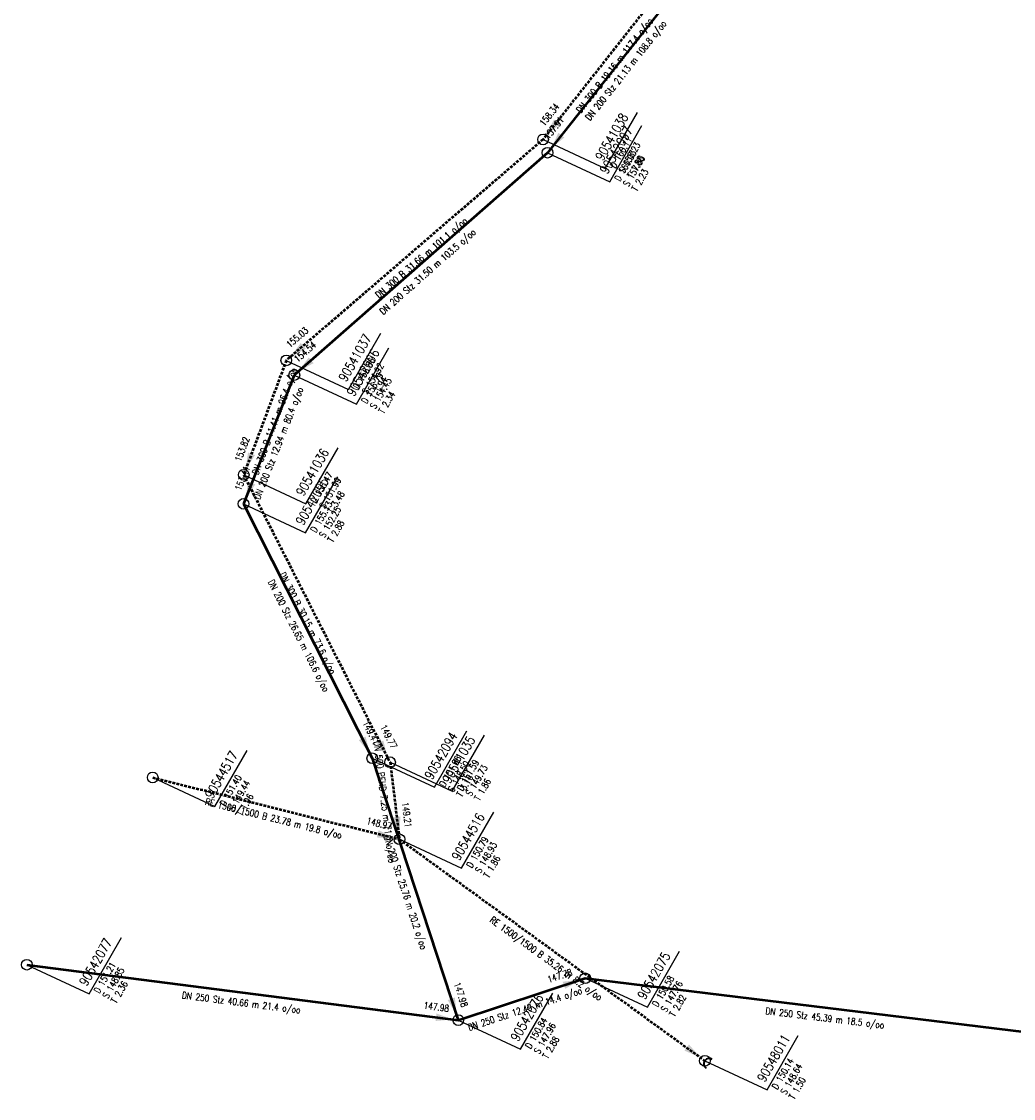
# Model space of a CAD drawing. Header units: metres. Extents: x 3490368 to 3491379, y 5753988 to 5755037.
# Tile 1 of 29: x 3490368 to 3490461, y 5754107 to 5754208. Entities that reach past the tile are written whole.
import ezdxf
from ezdxf.enums import TextEntityAlignment as Align

# ---------------------------------------------------------------- set-up
doc = ezdxf.new("R2010")
doc.units = ezdxf.units.M
doc.linetypes.add('E-Kanalnetz-250-01$0$STRICHLINIE', pattern=[19.05, 12.7, -6.35])
doc.layers.add('E-Kanalnetz-250-01$0$0-Ausmuendung', color=100, linetype='Continuous', lineweight=35)
doc.layers.add('E-Kanalnetz-250-01$0$HALTUNG', color=7, linetype='Continuous', lineweight=50)
for name, color, linetype in [('E-Kanalnetz-250-01$0$HALTUNG_TEXT_1', 7, 'Continuous'), ('E-Kanalnetz-250-01$0$HALTUNG_TEXT_3', 7, 'Continuous'), ('E-Kanalnetz-250-01$0$HALTUNG_TEXT_6', 7, 'Continuous'), ('E-Kanalnetz-250-01$0$SCHACHT', 7, 'Continuous'), ('E-Kanalnetz-250-01$0$SCHACHT_TEXT', 7, 'Continuous'), ('E-Kanalnetz-250-01$0$SCHACHT_TEXT_1', 7, 'Continuous'), ('E-Kanalnetz-250-01$0$SCHACHT_TEXT_2', 7, 'Continuous')]:
    doc.layers.add(name, color=color, linetype=linetype)
doc.styles.add('E-Kanalnetz-250-01$0$HALTUNG', font='ROMANS.shx')
doc.styles.add('E-Kanalnetz-250-01$0$SCHACHT', font='ROMANS.shx')

msp = doc.modelspace()

# ---------------------------------------------------------------- linework, layer by layer
at = {"layer": 'E-Kanalnetz-250-01$0$0-Ausmuendung', "ltscale": 0.02}
msp.add_arc((3490432.12, 5754110.54, 148.97), 0.5, 54.0562, 234.0562, dxfattribs=at)
at = {"layer": 'E-Kanalnetz-250-01$0$HALTUNG', "color": 7, "linetype": 'E-Kanalnetz-250-01$0$STRICHLINIE', "ltscale": 0.02}
for p, q in [((3490428.44, 5754211.99, 160.59), (3490416.59, 5754196.94, 158.34)), ((3490416.59, 5754196.94, 158.23), (3490392.59, 5754176.29, 155.03)), ((3490392.59, 5754176.29, 154.92), (3490388.61, 5754165.6, 153.82)), ((3490388.61, 5754165.6, 151.99), (3490402.29, 5754138.73, 149.77)), ((3490402.29, 5754138.73, 149.73), (3490403.17, 5754131.53, 149.21)), ((3490380.1, 5754137.31, 149.44), (3490403.17, 5754131.53, 148.97)), ((3490403.17, 5754131.53, 148.93), (3490431.72, 5754110.83, 148.64))]:
    msp.add_line(p, q, dxfattribs=at)
at = {"layer": 'E-Kanalnetz-250-01$0$HALTUNG', "color": 7, "linetype": 'Continuous', "ltscale": 0.02}
for p, q in [((3490430.14, 5754212.26, 160.21), (3490417.01, 5754195.7, 157.91)), ((3490417.01, 5754195.7, 157.8), (3490393.34, 5754174.92, 154.54)), ((3490393.34, 5754174.92, 154.45), (3490388.59, 5754162.88, 153.41)), ((3490388.59, 5754162.88, 152.25), (3490400.63, 5754139.1, 149.41)), ((3490400.63, 5754139.1, 148.5), (3490408.67, 5754114.63, 147.98)), ((3490368.34, 5754119.81, 148.85), (3490408.67, 5754114.63, 147.98)), ((3490408.67, 5754114.63, 147.96), (3490420.53, 5754118.54, 147.78)), ((3490420.53, 5754118.54, 147.76), (3490465.58, 5754113.03, 146.92))]:
    msp.add_line(p, q, dxfattribs=at)
at = {"layer": 'E-Kanalnetz-250-01$0$HALTUNG_TEXT_1', "color": 7}
for points in [[(3490417.88, 5754198.58, 158.4), (3490417.6, 5754198.8, 158.4), (3490418.16, 5754198.36, 158.4), (3490416.9, 5754197.33, 158.4)], [(3490418.31, 5754197.34, 157.96), (3490418.03, 5754197.56, 157.96), (3490418.58, 5754197.12, 157.96), (3490417.32, 5754196.09, 157.96)], [(3490394.17, 5754177.65, 155.08), (3490393.94, 5754177.92, 155.08), (3490394.41, 5754177.38, 155.08), (3490392.97, 5754176.61, 155.08)], [(3490394.91, 5754176.3, 154.59), (3490394.68, 5754176.56, 154.59), (3490395.14, 5754176.03, 154.59), (3490393.71, 5754175.25, 154.59)], [(3490389.34, 5754167.56, 153.87), (3490389.01, 5754167.68, 153.87), (3490389.67, 5754167.44, 153.87), (3490388.78, 5754166.07, 153.87)], [(3490389.36, 5754164.83, 153.45), (3490389.03, 5754164.96, 153.45), (3490389.69, 5754164.7, 153.45), (3490388.77, 5754163.34, 153.45)], [(3490399.69, 5754140.96, 149.46), (3490399.37, 5754140.8, 149.46), (3490400, 5754141.12, 149.46), (3490400.41, 5754139.54, 149.46)], [(3490401.34, 5754140.6, 149.81), (3490401.02, 5754140.44, 149.81), (3490401.66, 5754140.76, 149.81), (3490402.06, 5754139.17, 149.81)], [(3490402.92, 5754133.61, 149.25), (3490402.56, 5754133.57, 149.25), (3490403.27, 5754133.65, 149.25), (3490403.11, 5754132.03, 149.25)], [(3490401.13, 5754132.04, 148.98), (3490401.05, 5754131.7, 148.98), (3490401.22, 5754132.38, 148.98), (3490402.69, 5754131.65, 148.98)], [(3490418.54, 5754117.88, 147.79), (3490418.65, 5754117.55, 147.79), (3490418.42, 5754118.22, 147.79), (3490420.06, 5754118.38, 147.79)], [(3490408.01, 5754116.62, 147.99), (3490407.68, 5754116.51, 147.99), (3490408.35, 5754116.74, 147.99), (3490408.51, 5754115.1, 147.99)], [(3490406.59, 5754114.9, 147.99), (3490406.54, 5754114.55, 147.99), (3490406.63, 5754115.25, 147.99), (3490408.17, 5754114.69, 147.99)], [(3490430.02, 5754112.06, 148.64), (3490429.81, 5754111.78, 148.64), (3490430.23, 5754112.35, 148.64), (3490431.32, 5754111.12, 148.64)]]:
    msp.add_solid(points, dxfattribs=at)
at = {"layer": 'E-Kanalnetz-250-01$0$SCHACHT', "ltscale": 0.02}
for centre in [(3490416.59, 5754196.94, 160.11), (3490417.01, 5754195.7, 160.03), (3490392.59, 5754176.29, 156.86), (3490393.34, 5754174.92, 156.79), (3490388.61, 5754165.6, 155.47), (3490388.59, 5754162.88, 155.13), (3490400.63, 5754139.1, 151.66), (3490402.29, 5754138.73, 151.59), (3490380.1, 5754137.31, 151.4), (3490403.17, 5754131.53, 150.79), (3490368.34, 5754119.81, 151.21), (3490420.53, 5754118.54, 150.58), (3490408.67, 5754114.63, 150.84)]:
    msp.add_circle(centre, 0.5, dxfattribs=at)
at = {"layer": 'E-Kanalnetz-250-01$0$SCHACHT', "color": 100, "ltscale": 0.02}
msp.add_circle((3490431.72, 5754110.83, 150.14), 0.5, dxfattribs=at)
at = {"layer": 'E-Kanalnetz-250-01$0$SCHACHT_TEXT', "ltscale": 0.02}
for p, q in [((3490416.59, 5754196.94, 160.11), (3490416.59, 5754196.94, 158.23)), ((3490417.01, 5754195.7, 160.03), (3490417.01, 5754195.7, 157.8)), ((3490392.59, 5754176.29, 156.86), (3490392.59, 5754176.29, 154.92)), ((3490393.34, 5754174.92, 156.79), (3490393.34, 5754174.92, 154.45)), ((3490388.61, 5754165.6, 155.47), (3490388.61, 5754165.6, 151.99)), ((3490388.59, 5754162.88, 155.13), (3490388.59, 5754162.88, 152.25)), ((3490400.63, 5754139.1, 151.66), (3490400.63, 5754139.1, 148.5)), ((3490402.29, 5754138.73, 151.59), (3490402.29, 5754138.73, 149.73)), ((3490380.1, 5754137.31, 151.4), (3490380.1, 5754137.31, 149.44)), ((3490403.17, 5754131.53, 150.79), (3490403.17, 5754131.53, 148.93)), ((3490368.34, 5754119.81, 151.21), (3490368.34, 5754119.81, 148.85)), ((3490420.53, 5754118.54, 150.58), (3490420.53, 5754118.54, 147.76)), ((3490408.67, 5754114.63, 150.84), (3490408.67, 5754114.63, 147.96)), ((3490431.72, 5754110.83, 150.14), (3490431.72, 5754110.83, 148.64))]:
    msp.add_line(p, q, dxfattribs=at)
at = {"layer": 'E-Kanalnetz-250-01$0$SCHACHT_TEXT'}
for points in [[(3490416.59, 5754196.94), (3490422.4, 5754194.23), (3490425.42, 5754199.47)], [(3490417.01, 5754195.7), (3490422.82, 5754192.99), (3490425.84, 5754198.23)], [(3490392.59, 5754176.29), (3490398.4, 5754173.58), (3490401.42, 5754178.82)], [(3490393.34, 5754174.92), (3490399.15, 5754172.21), (3490402.17, 5754177.45)], [(3490388.61, 5754165.6), (3490394.42, 5754162.89), (3490397.44, 5754168.13)], [(3490388.59, 5754162.88), (3490394.4, 5754160.17), (3490397.42, 5754165.41)], [(3490400.63, 5754139.1), (3490406.44, 5754136.39), (3490409.47, 5754141.66)], [(3490402.29, 5754138.73), (3490408.1, 5754136.02), (3490411.12, 5754141.26)], [(3490380.1, 5754137.31), (3490385.91, 5754134.6), (3490388.93, 5754139.84)], [(3490403.17, 5754131.53), (3490408.98, 5754128.82), (3490412, 5754134.06)], [(3490368.34, 5754119.81), (3490374.15, 5754117.1), (3490377.17, 5754122.34)], [(3490420.53, 5754118.54), (3490426.34, 5754115.83), (3490429.36, 5754121.07)], [(3490408.67, 5754114.63), (3490414.48, 5754111.92), (3490417.5, 5754117.16)]]:
    msp.add_lwpolyline(points, dxfattribs=at)
at = {"layer": 'E-Kanalnetz-250-01$0$SCHACHT_TEXT', "color": 100}
msp.add_lwpolyline([(3490431.72, 5754110.83), (3490437.53, 5754108.12), (3490440.45, 5754113.18)], dxfattribs=at)

# ---------------------------------------------------------------- texts
at = {"layer": 'E-Kanalnetz-250-01$0$HALTUNG_TEXT_3', "color": 7, "style": 'E-Kanalnetz-250-01$0$HALTUNG', "width": 0.8}
for s, rotation, p in [('DN 300 B 19.16 m 117.4 o/oo', 51.784, (3490423.03, 5754204.06)), ('DN 200 Stz 21.13 m 108.8 o/oo', 51.59, (3490424.08, 5754203.58)), ('DN 300 B 31.66 m 101.1 o/oo', 40.7092, (3490405.01, 5754186.12)), ('DN 200 Stz 31.50 m 103.5 o/oo', 41.2801, (3490405.6, 5754184.82)), ('DN 300 B 11.41 m 96.4 o/oo', 69.5794, (3490391.21, 5754170.72)), ('DN 200 Stz 12.94 m 80.4 o/oo', 68.4696, (3490391.57, 5754168.66)), ('DN 300 B 30.15 m 73.6 o/oo', 296.9812, (3490394.87, 5754151.87)), ('DN 200 Stz 26.65 m 106.6 o/oo', 296.8534, (3490394.03, 5754150.7)), ('DN 500 PEHD 7.25 m 71.7 o/oo', 276.9684, (3490402.08, 5754135.05)), ('RE 1500/1500 B 23.78 m 19.8 o/oo', 345.9347, (3490391.48, 5754133.79)), ('DN 200 Stz 25.76 m 20.2 o/oo', 288.1886, (3490404.03, 5754126.66)), ('RE 1500/1500 B 35.26 m 8.2 o/oo', 324.0563, (3490417.06, 5754120.65)), ('DN 250 Stz 40.66 m 21.4 o/oo', 352.6807, (3490388.42, 5754116.58)), ('DN 250 Stz 12.49 m 14.4 o/oo', 18.2464, (3490414.8, 5754115.97)), ('DN 250 Stz 45.39 m 18.5 o/oo', 353.0268, (3490442.98, 5754115.14))]:
    msp.add_text(s, height=0.63, rotation=rotation, dxfattribs=at).set_placement(p, align=Align.TOP_CENTER)
at = {"layer": 'E-Kanalnetz-250-01$0$HALTUNG_TEXT_6', "color": 7, "style": 'E-Kanalnetz-250-01$0$HALTUNG', "width": 0.8}
for s, rotation, p in [('158.34', 51.784, (3490416.7, 5754198.13)), ('157.91', 51.59, (3490417.12, 5754196.89)), ('155.03', 40.7092, (3490392.92, 5754177.43)), ('154.54', 41.2801, (3490393.66, 5754176.07)), ('153.82', 69.5794, (3490388.35, 5754166.76)), ('153.41', 68.4696, (3490388.35, 5754164.05))]:
    msp.add_text(s, height=0.63, rotation=rotation, dxfattribs=at).set_placement(p)
for s, rotation, p in [('149.41', 296.8534, (3490400.76, 5754140.29)), ('149.77', 296.9812, (3490402.42, 5754139.92)), ('149.21', 276.9684, (3490403.69, 5754132.6)), ('148.97', 345.9347, (3490402.36, 5754132.4)), ('147.78', 18.2464, (3490419.38, 5754118.84)), ('147.98', 288.1886, (3490408.98, 5754115.78)), ('147.98', 352.6807, (3490407.76, 5754115.4))]:
    msp.add_text(s, height=0.63, rotation=rotation, dxfattribs=at).set_placement(p, align=Align.RIGHT)
at = {"layer": 'E-Kanalnetz-250-01$0$SCHACHT_TEXT', "style": 'E-Kanalnetz-250-01$0$SCHACHT', "width": 0.8}
for s, p in [('90541038', (3490421.42, 5754195.31)), ('90542097', (3490421.84, 5754194.07)), ('90541037', (3490397.42, 5754174.66)), ('90542096', (3490398.17, 5754173.29)), ('90541036', (3490393.44, 5754163.97)), ('90542095', (3490393.42, 5754161.25)), ('90542094', (3490405.46, 5754137.47)), ('90541035', (3490407.12, 5754137.1)), ('90544517', (3490384.93, 5754135.68)), ('90544516', (3490408, 5754129.9)), ('90542077', (3490373.17, 5754118.18)), ('90542075', (3490425.36, 5754116.91)), ('90542076', (3490413.5, 5754113))]:
    msp.add_text(s, height=0.88, rotation=60.0001, dxfattribs=at).set_placement(p, align=Align.TOP_LEFT)
at = {"layer": 'E-Kanalnetz-250-01$0$SCHACHT_TEXT', "color": 100, "style": 'E-Kanalnetz-250-01$0$SCHACHT', "width": 0.8}
msp.add_text('90548011', height=0.88, rotation=60.0001, dxfattribs=at).set_placement((3490436.55, 5754109.2), align=Align.TOP_LEFT)
at = {"layer": 'E-Kanalnetz-250-01$0$SCHACHT_TEXT_1', "style": 'E-Kanalnetz-250-01$0$SCHACHT', "width": 0.8}
for s, p in [('D 160.11', (3490422.81, 5754194.51)), ('S 158.23', (3490423.62, 5754194.03)), ('D 160.03', (3490423.23, 5754193.27)), ('S 157.80', (3490424.04, 5754192.79)), ('D 156.86', (3490398.81, 5754173.86)), ('D 156.79', (3490399.56, 5754172.49)), ('S 154.92', (3490399.62, 5754173.38)), ('S 154.45', (3490400.37, 5754172.01)), ('D 155.47', (3490394.83, 5754163.17)), ('S 151.99', (3490395.64, 5754162.69)), ('D 155.13', (3490394.81, 5754160.45)), ('S 152.25', (3490395.62, 5754159.97)), ('D 151.66', (3490406.85, 5754136.67)), ('D 151.59', (3490408.51, 5754136.3)), ('S 148.50', (3490407.66, 5754136.19)), ('S 149.73', (3490409.32, 5754135.82)), ('D 151.40', (3490386.32, 5754134.88)), ('S 149.44', (3490387.13, 5754134.4)), ('D 150.79', (3490409.39, 5754129.1)), ('S 148.93', (3490410.2, 5754128.62)), ('D 151.21', (3490374.56, 5754117.38)), ('S 148.85', (3490375.37, 5754116.9)), ('D 150.58', (3490426.75, 5754116.11)), ('S 147.76', (3490427.56, 5754115.63)), ('D 150.84', (3490414.89, 5754112.2)), ('S 147.96', (3490415.7, 5754111.72))]:
    msp.add_text(s, height=0.63, rotation=60.0001, dxfattribs=at).set_placement(p, align=Align.TOP_LEFT)
at = {"layer": 'E-Kanalnetz-250-01$0$SCHACHT_TEXT_1', "color": 100, "style": 'E-Kanalnetz-250-01$0$SCHACHT', "width": 0.8}
for s, p in [('D 150.14', (3490437.94, 5754108.4)), ('S 148.64', (3490438.75, 5754107.92))]:
    msp.add_text(s, height=0.63, rotation=60.0001, dxfattribs=at).set_placement(p, align=Align.TOP_LEFT)
at = {"layer": 'E-Kanalnetz-250-01$0$SCHACHT_TEXT_2', "style": 'E-Kanalnetz-250-01$0$SCHACHT', "width": 0.8}
for s, p in [('T 1.88', (3490424.41, 5754193.58)), ('T 2.23', (3490424.83, 5754192.34)), ('T 1.94', (3490400.41, 5754172.93)), ('T 2.34', (3490401.16, 5754171.56)), ('T 3.48', (3490396.43, 5754162.24)), ('T 2.88', (3490396.41, 5754159.52)), ('T 3.16', (3490408.45, 5754135.74)), ('T 1.86', (3490410.11, 5754135.37)), ('T 1.96', (3490387.92, 5754133.95)), ('T 1.86', (3490410.99, 5754128.17)), ('T 2.36', (3490376.16, 5754116.45)), ('T 2.82', (3490428.35, 5754115.18)), ('T 2.88', (3490416.49, 5754111.27))]:
    msp.add_text(s, height=0.63, rotation=60.0001, dxfattribs=at).set_placement(p, align=Align.TOP_LEFT)
at = {"layer": 'E-Kanalnetz-250-01$0$SCHACHT_TEXT_2', "color": 100, "style": 'E-Kanalnetz-250-01$0$SCHACHT', "width": 0.8}
msp.add_text('T 1.50', height=0.63, rotation=60.0001, dxfattribs=at).set_placement((3490439.54, 5754107.47), align=Align.TOP_LEFT)

doc.saveas('drawing.dxf')
